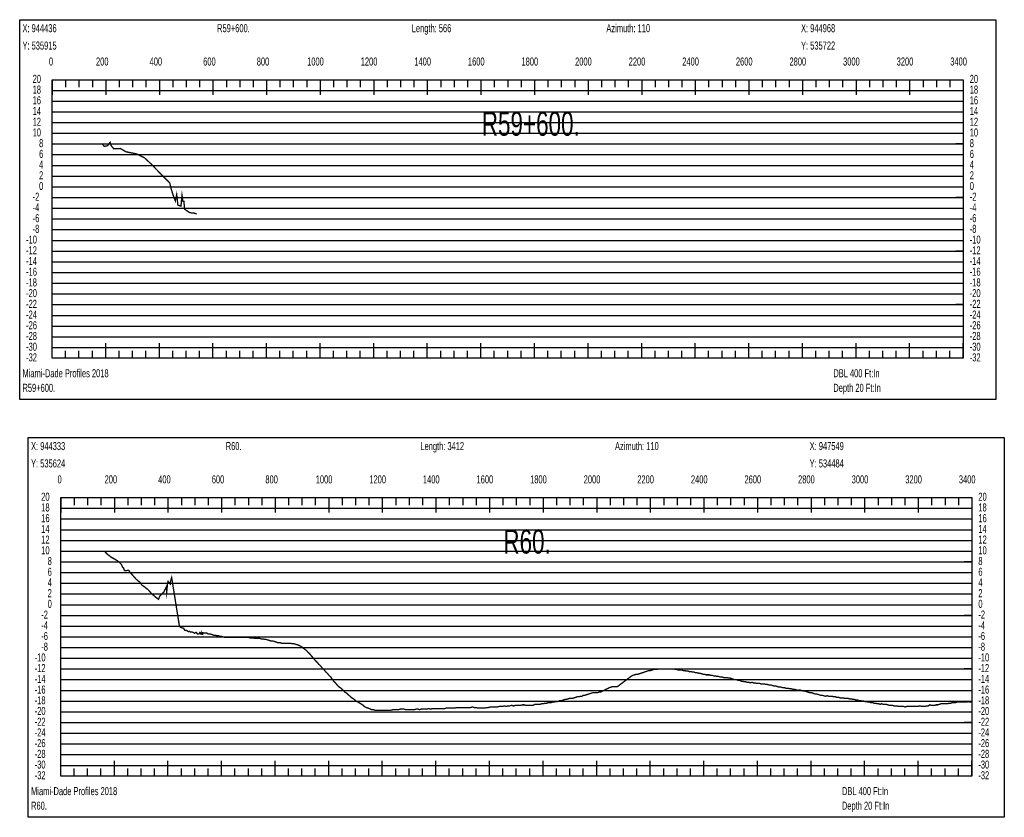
# Model space of a CAD drawing. Header units: inches. Extents: x 471865 to 538526, y 1054316 to 1102451.
# Tile 96 of 131: x 506739 to 510414, y 1075229 to 1078208. Entities that reach past the tile are written whole.
import ezdxf

# ---------------------------------------------------------------- set-up
doc = ezdxf.new("R2010")
doc.units = ezdxf.units.IN
doc.header["$MEASUREMENT"] = 0
for name, color, linetype in [('LABELS', 7, 'Continuous'), ('X_Gr1', 7, 'Continuous'), ('XSECTION', 7, 'Continuous')]:
    doc.layers.add(name, color=color, linetype=linetype)
doc.styles.get("Standard").update_dxf_attribs({"font": 'arial.ttf'})

msp = doc.modelspace()

# ---------------------------------------------------------------- linework, layer by layer
at = {"layer": 'X_Gr1', "color": 6, "linetype": 'Continuous', "lineweight": 18, "true_color": 0xff00ff, "transparency": 33554687, "const_width": 5}
for points in [[(507045.7, 1077745.4), (507045.7, 1077745.4), (507055, 1077734.4), (507067.7, 1077737.1), (507076.9, 1077749.7), (507080.8, 1077736.9), (507090.7, 1077725.3), (507115, 1077726.6), (507136.4, 1077714.2), (507175.2, 1077706.6), (507205, 1077691.9), (507232.2, 1077666.6), (507257, 1077640.9), (507274.7, 1077622.8), (507291.3, 1077606), (507299.4, 1077598.1), (507304.3, 1077577), (507312.1, 1077552.3), (507320.2, 1077531.1), (507325.3, 1077554.7), (507329.8, 1077515), (507341.2, 1077511.8), (507345.2, 1077551.5), (507348.2, 1077529.8), (507352.3, 1077529.8), (507354.6, 1077500.5), (507363.7, 1077493.9), (507374.4, 1077486.7), (507388.7, 1077485.6), (507400, 1077482.5)], [(507056.8, 1076220.7), (507056.8, 1076220.7), (507057.6, 1076220.5), (507066.1, 1076212), (507079.6, 1076201.5), (507088.2, 1076195.9), (507088.2, 1076196.9), (507099.6, 1076190), (507110.2, 1076182.7), (507118.7, 1076174), (507122.8, 1076164.5), (507126.8, 1076160.6), (507129.2, 1076153.6), (507131.5, 1076150.1), (507137.7, 1076150.6), (507145.7, 1076151.9), (507155.2, 1076139.6), (507164.4, 1076129.3), (507175.1, 1076117.2), (507187.2, 1076108), (507196.3, 1076095.8), (507205.6, 1076089.5), (507218.7, 1076079.1), (507232.1, 1076064.1), (507244.8, 1076053.1), (507257, 1076043.5), (507263.9, 1076057.5), (507278.3, 1076071.6), (507280.2, 1076077), (507286.4, 1076089.5), (507287.9, 1076069.9), (507291, 1076100.7), (507293.2, 1076110.3), (507296.9, 1076105.3), (507301.3, 1076100.3), (507302.5, 1076111.7), (507302.8, 1076112), (507306.6, 1076124.3), (507335, 1075946.1), (507338.7, 1075939.5), (507345.9, 1075936.5), (507351.5, 1075935.1), (507355.3, 1075927.7), (507361.1, 1075927.1), (507366, 1075924.7), (507369.4, 1075922.2), (507372.8, 1075923.8), (507376.3, 1075921.7), (507381.8, 1075921.6), (507386.8, 1075919.5), (507391.3, 1075916.8), (507398.1, 1075920.3), (507402.5, 1075913.9), (507408, 1075913.7), (507411.7, 1075919), (507415.5, 1075913.9), (507416.9, 1075918.6), (507417.8, 1075913.5), (507421.8, 1075912.4), (507422.1, 1075918.3), (507427.2, 1075917.9), (507432.4, 1075917.6), (507437.7, 1075917.3), (507440.2, 1075915.3), (507447.7, 1075913.3), (507452.8, 1075913.3), (507458.1, 1075911.3), (507463.5, 1075909.3), (507469, 1075909.3), (507474.7, 1075907.3), (507480.4, 1075907.3), (507486.2, 1075905.3), (507492, 1075905.3), (507497.9, 1075903.3), (507503.9, 1075901.3), (507510, 1075901.3), (507516.1, 1075901.3), (507522.4, 1075901.3), (507528.9, 1075901.3), (507535.5, 1075901.3), (507541.8, 1075901.3), (507548.1, 1075901.3), (507554.4, 1075901.3), (507560.8, 1075901.3), (507567.3, 1075901.3), (507573.5, 1075901.3), (507579.6, 1075901.3), (507585.7, 1075901.3), (507592, 1075901.3), (507598.2, 1075899.3), (507604.3, 1075899.3), (507610.5, 1075899.3), (507616.5, 1075897.3), (507622.7, 1075897.3), (507629, 1075897.3), (507635.3, 1075897.3), (507641.4, 1075895.3), (507647.4, 1075895.3), (507653.4, 1075893.3), (507659.5, 1075893.3), (507665.8, 1075891.3), (507672.2, 1075889.3), (507678.6, 1075887.3), (507685.1, 1075887.3), (507691.6, 1075885.3), (507698.1, 1075883.3), (507701.4, 1075881.3), (507711, 1075881.3), (507717.4, 1075879.3), (507723.9, 1075879.3), (507730.3, 1075879.3), (507736.8, 1075879.3), (507743.2, 1075879.3), (507749.7, 1075879.3), (507756.4, 1075877.3), (507763, 1075877.3), (507769.6, 1075875.3), (507775.9, 1075873.3), (507782.5, 1075871.3), (507789.1, 1075867.3), (507795.6, 1075863.3), (507802.2, 1075857.3), (507808.8, 1075853.3), (507815.5, 1075845.3), (507822.2, 1075839.3), (507828.8, 1075831.3), (507835.7, 1075823.3), (507842.3, 1075815.3), (507848.6, 1075809.3), (507855.1, 1075801.3), (507861.7, 1075795.3), (507868.1, 1075787.3), (507874.4, 1075781.3), (507880.8, 1075773.3), (507887.3, 1075767.3), (507893.7, 1075759.3), (507900.2, 1075753.3), (507906.6, 1075743.3), (507913.1, 1075735.3), (507919.5, 1075729.3), (507925.7, 1075721.3), (507932.2, 1075715.3), (507938.7, 1075711.3), (507945.3, 1075705.3), (507952, 1075697.3), (507958.7, 1075693.3), (507965.4, 1075687.3), (507972.1, 1075681.3), (507978.9, 1075675.3), (507985.7, 1075671.3), (507992.3, 1075665.3), (507998.9, 1075661.3), (508005.7, 1075657.3), (508012.4, 1075653.3), (508019, 1075649.3), (508025.5, 1075643.3), (508032.2, 1075639.3), (508038.7, 1075637.3), (508045.2, 1075635.3), (508051.9, 1075631.3), (508058.5, 1075631.3), (508065.2, 1075629.3), (508071.8, 1075629.3), (508078.5, 1075629.3), (508085.2, 1075629.3), (508092.1, 1075629.3), (508099, 1075629.3), (508105.8, 1075629.3), (508112.7, 1075629.3), (508119.4, 1075629.3), (508126, 1075629.3), (508132.8, 1075631.3), (508139.6, 1075631.3), (508146.2, 1075631.3), (508153, 1075631.3), (508159.9, 1075633.3), (508166.6, 1075633.3), (508173.2, 1075633.3), (508179.8, 1075631.3), (508186.5, 1075631.3), (508193.1, 1075631.3), (508199.5, 1075631.3), (508205.8, 1075631.3), (508212.4, 1075631.3), (508219, 1075633.3), (508225.5, 1075633.3), (508232, 1075631.3), (508238.5, 1075633.3), (508245.2, 1075633.3), (508252.2, 1075633.3), (508259.1, 1075633.3), (508265.9, 1075635.3), (508272.5, 1075633.3), (508279, 1075635.3), (508285.8, 1075635.3), (508292.5, 1075635.3), (508299.2, 1075635.3), (508305.9, 1075635.3), (508312.4, 1075635.3), (508319, 1075635.3), (508325.6, 1075635.3), (508332, 1075637.3), (508338.4, 1075637.3), (508344.9, 1075637.3), (508351.2, 1075637.3), (508357.4, 1075637.3), (508363.8, 1075637.3), (508370.3, 1075639.3), (508376.9, 1075639.3), (508383.6, 1075639.3), (508390.1, 1075639.3), (508396.5, 1075639.3), (508402.8, 1075639.3), (508409.2, 1075639.3), (508415.8, 1075639.3), (508422.4, 1075639.3), (508428.9, 1075641.3), (508435.4, 1075639.3), (508442.1, 1075639.3), (508448.8, 1075637.3), (508455.4, 1075637.3), (508462, 1075637.3), (508468.7, 1075637.3), (508475.5, 1075637.3), (508482.3, 1075639.3), (508488.9, 1075639.3), (508495.5, 1075641.3), (508502.1, 1075641.3), (508508.7, 1075641.3), (508515.4, 1075641.3), (508522.1, 1075641.3), (508528.8, 1075643.3), (508535.5, 1075643.3), (508542.1, 1075643.3), (508548.6, 1075645.3), (508555.2, 1075643.3), (508561.9, 1075645.3), (508568.5, 1075645.3), (508575.4, 1075647.3), (508582.3, 1075645.3), (508589.2, 1075647.3), (508596, 1075647.3), (508602.6, 1075647.3), (508608.9, 1075647.3), (508615.4, 1075649.3), (508622, 1075649.3), (508628.7, 1075647.3), (508635.5, 1075647.3), (508642.2, 1075647.3), (508648.9, 1075647.3), (508655.3, 1075647.3), (508661.8, 1075651.3), (508668.3, 1075651.3), (508674.8, 1075651.3), (508681.4, 1075651.3), (508687.8, 1075653.3), (508694, 1075653.3), (508699.9, 1075655.3), (508706, 1075655.3), (508712, 1075657.3), (508717.4, 1075657.3), (508722.8, 1075657.3), (508728.2, 1075659.3), (508733.6, 1075659.3), (508739.2, 1075661.3), (508744.8, 1075661.3), (508750.5, 1075663.3), (508756.2, 1075665.3), (508762.1, 1075665.3), (508768, 1075667.3), (508773.8, 1075669.3), (508779.5, 1075669.3), (508785.2, 1075671.3), (508790.9, 1075673.3), (508796.7, 1075673.3), (508802.5, 1075673.3), (508808.3, 1075675.3), (508814, 1075677.3), (508819.8, 1075679.3), (508825.8, 1075679.3), (508831.8, 1075681.3), (508837.7, 1075681.3), (508843.7, 1075685.3), (508849.7, 1075685.3), (508855.8, 1075687.3), (508861.9, 1075689.3), (508867.9, 1075691.3), (508873.9, 1075693.3), (508879.9, 1075695.3), (508885.8, 1075695.3), (508891.6, 1075695.3), (508897.4, 1075695.3), (508903.2, 1075697.3), (508908.8, 1075697.3), (508914.7, 1075701.3), (508920.8, 1075703.3), (508926.8, 1075707.3), (508932.9, 1075709.3), (508939.2, 1075713.3), (508945.5, 1075715.3), (508951.7, 1075717.3), (508957.7, 1075717.3), (508963.8, 1075717.3), (508970, 1075717.3), (508976.4, 1075722.1), (508982.8, 1075726.9), (508989.2, 1075731.7), (508995.6, 1075736.6), (509002, 1075741.4), (509008.4, 1075746.2), (509014.9, 1075751), (509020.5, 1075755.3), (509027, 1075759.3), (509033.5, 1075761.3), (509039.9, 1075763.3), (509046.1, 1075763.3), (509052.2, 1075765.3), (509058, 1075767.3), (509063.8, 1075769.3), (509069.6, 1075771.3), (509075.4, 1075773.3), (509081.3, 1075775.3), (509087.2, 1075777.3), (509093.2, 1075777.3), (509099.4, 1075779.3), (509105.5, 1075781.3), (509111.6, 1075781.3), (509117.6, 1075781.3), (509123.5, 1075783.3), (509129.2, 1075783.3), (509134.8, 1075783.3), (509140.3, 1075783.3), (509145.8, 1075783.3), (509151.2, 1075783.3), (509156.8, 1075783.3), (509162.5, 1075783.3), (509168.1, 1075783.3), (509173.9, 1075783.3), (509179.9, 1075783.3), (509185.9, 1075781.3), (509191.7, 1075781.3), (509197.4, 1075779.3), (509203.3, 1075779.3), (509209.3, 1075779.3), (509215.4, 1075777.3), (509221.4, 1075777.3), (509227.4, 1075775.3), (509233.4, 1075775.3), (509239.3, 1075773.3), (509245.2, 1075773.3), (509251, 1075771.3), (509256.3, 1075771.3), (509261.7, 1075769.3), (509267.4, 1075769.3), (509273.1, 1075767.3), (509278.7, 1075767.3), (509284.3, 1075765.3), (509290, 1075763.3), (509295.7, 1075763.3), (509301.4, 1075761.3), (509307.1, 1075761.3), (509312.9, 1075761.3), (509318.8, 1075759.3), (509324.3, 1075759.3), (509329.9, 1075757.3), (509335.6, 1075757.3), (509341.5, 1075755.3), (509347.4, 1075755.3), (509353.5, 1075753.3), (509359.7, 1075753.3), (509365.9, 1075751.3), (509371.9, 1075751.3), (509377.8, 1075751.3), (509383.8, 1075749.3), (509389.8, 1075749.3), (509395.8, 1075747.3), (509401.8, 1075745.3), (509407.8, 1075743.3), (509413.9, 1075743.3), (509420, 1075741.3), (509426, 1075741.3), (509432, 1075737.3), (509437.9, 1075737.3), (509443.7, 1075735.3), (509449.4, 1075735.3), (509455.1, 1075733.3), (509460.8, 1075733.3), (509466.6, 1075731.3), (509472.5, 1075733.3), (509478.2, 1075731.3), (509483.9, 1075731.3), (509489.6, 1075729.3), (509495.3, 1075729.3), (509501, 1075729.3), (509506.8, 1075727.3), (509512.6, 1075727.3), (509518.4, 1075727.3), (509524.3, 1075725.3), (509530.3, 1075725.3), (509536.4, 1075723.3), (509542.7, 1075723.3), (509548.9, 1075721.3), (509555.1, 1075719.3), (509561.2, 1075719.3), (509567.4, 1075717.3), (509573.9, 1075715.3), (509580.4, 1075715.3), (509586.9, 1075713.3), (509593.3, 1075713.3), (509599.7, 1075711.3), (509606.2, 1075711.3), (509612.4, 1075709.3), (509618.5, 1075709.3), (509624.7, 1075707.3), (509630.8, 1075707.3), (509637, 1075705.3), (509643.1, 1075703.3), (509649.1, 1075705.3), (509655.2, 1075703.3), (509661.4, 1075701.3), (509667.7, 1075701.3), (509673.9, 1075699.3), (509679.9, 1075697.3), (509685.9, 1075695.3), (509692, 1075695.3), (509697.9, 1075693.3), (509703.6, 1075691.3), (509709.5, 1075689.3), (509715.5, 1075689.3), (509721.6, 1075687.3), (509727.7, 1075685.3), (509733.7, 1075685.3), (509739.9, 1075683.3), (509746.1, 1075681.3), (509752.5, 1075683.3), (509758.8, 1075681.3), (509765.1, 1075681.3), (509771.3, 1075681.3), (509777.5, 1075679.3), (509783.6, 1075679.3), (509789.6, 1075677.3), (509795.6, 1075677.3), (509801.5, 1075675.3), (509807.3, 1075675.3), (509813.2, 1075675.3), (509819.1, 1075673.3), (509825.2, 1075673.3), (509831.3, 1075673.3), (509837.4, 1075671.3), (509843.4, 1075671.3), (509849.1, 1075669.3), (509854.7, 1075669.3), (509860.2, 1075667.3), (509865.8, 1075667.3), (509871.4, 1075665.3), (509877.2, 1075665.3), (509883, 1075663.3), (509888.7, 1075663.3), (509894.5, 1075661.3), (509900.2, 1075661.3), (509905.7, 1075659.3), (509911.2, 1075659.3), (509916.8, 1075657.3), (509922.7, 1075657.3), (509928.6, 1075655.3), (509934.5, 1075655.3), (509939.9, 1075653.3), (509945.3, 1075653.3), (509950.9, 1075651.3), (509956.7, 1075653.3), (509962.4, 1075651.3), (509968, 1075651.3), (509973.7, 1075651.3), (509979.3, 1075649.3), (509984.8, 1075647.3), (509990.5, 1075647.3), (509996.3, 1075647.3), (510002, 1075645.3), (510007.9, 1075645.3), (510013.7, 1075645.3), (510019.6, 1075643.3), (510025.6, 1075643.3), (510031.6, 1075643.3), (510037.8, 1075643.3), (510043.7, 1075641.3), (510049.5, 1075643.3), (510055.4, 1075643.3), (510061.2, 1075643.3), (510067.4, 1075643.3), (510073.5, 1075643.3), (510079.6, 1075643.3), (510085.6, 1075643.3), (510090.8, 1075643.3), (510095.9, 1075645.3), (510101.4, 1075645.3), (510107, 1075643.3), (510112.6, 1075643.3), (510118.2, 1075643.3), (510124.1, 1075645.3), (510130, 1075645.3), (510135.9, 1075649.3), (510141.9, 1075647.3), (510147.7, 1075647.3), (510153.8, 1075647.3), (510159.8, 1075649.3), (510165.8, 1075649.3), (510171.7, 1075651.3), (510177.5, 1075653.3), (510183.5, 1075653.3), (510189.5, 1075653.3), (510195.6, 1075653.3), (510201.5, 1075653.3), (510207.4, 1075655.3), (510213.4, 1075655.3), (510219.5, 1075657.3), (510225.6, 1075657.3), (510231.6, 1075657.3), (510237.4, 1075659.3), (510243.4, 1075659.3), (510249.4, 1075659.3), (510255.6, 1075659.3), (510261.7, 1075659.3), (510267.5, 1075659.3), (510273.3, 1075659.3), (510279.3, 1075661.3), (510285.2, 1075659.3), (510290.9, 1075659.3)]]:
    msp.add_lwpolyline(points, dxfattribs=at)
at = {"layer": 'XSECTION', "color": 18, "linetype": 'Continuous', "true_color": 0x000000}
for points in [[(506739.4, 1078207.6), (510381.8, 1078207.6), (510381.8, 1076789.6), (506739.4, 1076789.6), (506739.4, 1078207.6)], [(506860.6, 1077983.6), (510260.6, 1077983.6), (510260.6, 1076943.6), (506860.6, 1076943.6), (506860.6, 1077983.6)], [(506860.6, 1077983.6), (506860.6, 1077927.2)], [(506860.6, 1077983.6), (506860.6, 1077927.2)], [(506860.6, 1077983.6), (506860.6, 1077955.6)], [(506860.6, 1077983.6), (506860.6, 1077955.6)], [(506910.6, 1077983.6), (506910.6, 1077955.6)], [(506960.6, 1077983.6), (506960.6, 1077955.6)], [(507010.6, 1077983.6), (507010.6, 1077955.6)], [(507060.6, 1077983.6), (507060.6, 1077927.2)], [(507060.6, 1077983.6), (507060.6, 1077955.6)], [(507110.6, 1077983.6), (507110.6, 1077955.6)], [(507160.6, 1077983.6), (507160.6, 1077955.6)], [(507210.6, 1077983.6), (507210.6, 1077955.6)], [(507260.6, 1077983.6), (507260.6, 1077927.2)], [(507260.6, 1077983.6), (507260.6, 1077955.6)], [(507310.6, 1077983.6), (507310.6, 1077955.6)], [(507360.6, 1077983.6), (507360.6, 1077955.6)], [(507410.6, 1077983.6), (507410.6, 1077955.6)], [(507460.6, 1077983.6), (507460.6, 1077927.2)], [(507460.6, 1077983.6), (507460.6, 1077955.6)], [(507510.6, 1077983.6), (507510.6, 1077955.6)], [(507560.6, 1077983.6), (507560.6, 1077955.6)], [(507610.6, 1077983.6), (507610.6, 1077955.6)], [(507660.6, 1077983.6), (507660.6, 1077927.2)], [(507660.6, 1077983.6), (507660.6, 1077955.6)], [(507710.6, 1077983.6), (507710.6, 1077955.6)], [(507760.6, 1077983.6), (507760.6, 1077955.6)], [(507810.6, 1077983.6), (507810.6, 1077955.6)], [(507860.6, 1077983.6), (507860.6, 1077927.2)], [(507860.6, 1077983.6), (507860.6, 1077955.6)], [(507910.6, 1077983.6), (507910.6, 1077955.6)], [(507960.6, 1077983.6), (507960.6, 1077955.6)], [(508010.6, 1077983.6), (508010.6, 1077955.6)], [(508060.6, 1077983.6), (508060.6, 1077927.2)], [(508060.6, 1077983.6), (508060.6, 1077955.6)], [(508110.6, 1077983.6), (508110.6, 1077955.6)], [(508160.6, 1077983.6), (508160.6, 1077955.6)], [(508210.6, 1077983.6), (508210.6, 1077955.6)], [(508260.6, 1077983.6), (508260.6, 1077927.2)], [(508260.6, 1077983.6), (508260.6, 1077955.6)], [(508310.6, 1077983.6), (508310.6, 1077955.6)], [(508360.6, 1077983.6), (508360.6, 1077955.6)], [(508410.6, 1077983.6), (508410.6, 1077955.6)], [(508460.6, 1077983.6), (508460.6, 1077927.2)], [(508460.6, 1077983.6), (508460.6, 1077955.6)], [(508510.6, 1077983.6), (508510.6, 1077955.6)], [(508560.6, 1077983.6), (508560.6, 1077955.6)], [(508610.6, 1077983.6), (508610.6, 1077955.6)], [(508660.6, 1077983.6), (508660.6, 1077927.2)], [(508660.6, 1077983.6), (508660.6, 1077955.6)], [(508710.6, 1077983.6), (508710.6, 1077955.6)], [(508760.6, 1077983.6), (508760.6, 1077955.6)], [(508810.6, 1077983.6), (508810.6, 1077955.6)], [(508860.6, 1077983.6), (508860.6, 1077927.2)], [(508860.6, 1077983.6), (508860.6, 1077955.6)], [(508910.6, 1077983.6), (508910.6, 1077955.6)], [(508960.6, 1077983.6), (508960.6, 1077955.6)], [(509010.6, 1077983.6), (509010.6, 1077955.6)], [(509060.6, 1077983.6), (509060.6, 1077927.2)], [(509060.6, 1077983.6), (509060.6, 1077955.6)], [(509110.6, 1077983.6), (509110.6, 1077955.6)], [(509160.6, 1077983.6), (509160.6, 1077955.6)], [(509210.6, 1077983.6), (509210.6, 1077955.6)], [(509260.6, 1077983.6), (509260.6, 1077927.2)], [(509260.6, 1077983.6), (509260.6, 1077955.6)], [(509310.6, 1077983.6), (509310.6, 1077955.6)], [(509360.6, 1077983.6), (509360.6, 1077955.6)], [(509410.6, 1077983.6), (509410.6, 1077955.6)], [(509460.6, 1077983.6), (509460.6, 1077927.2)], [(509460.6, 1077983.6), (509460.6, 1077955.6)], [(509510.6, 1077983.6), (509510.6, 1077955.6)], [(509560.6, 1077983.6), (509560.6, 1077955.6)], [(509610.6, 1077983.6), (509610.6, 1077955.6)], [(509660.6, 1077983.6), (509660.6, 1077927.2)], [(509660.6, 1077983.6), (509660.6, 1077955.6)], [(509710.6, 1077983.6), (509710.6, 1077955.6)], [(509760.6, 1077983.6), (509760.6, 1077955.6)], [(509810.6, 1077983.6), (509810.6, 1077955.6)], [(509860.6, 1077983.6), (509860.6, 1077927.2)], [(509860.6, 1077983.6), (509860.6, 1077955.6)], [(509910.6, 1077983.6), (509910.6, 1077955.6)], [(509960.6, 1077983.6), (509960.6, 1077955.6)], [(510010.6, 1077983.6), (510010.6, 1077955.6)], [(510060.6, 1077983.6), (510060.6, 1077927.2)], [(510060.6, 1077983.6), (510060.6, 1077955.6)], [(510110.6, 1077983.6), (510110.6, 1077955.6)], [(510160.6, 1077983.6), (510160.6, 1077955.6)], [(510210.6, 1077983.6), (510210.6, 1077955.6)], [(510260.6, 1077983.6), (510260.6, 1077927.2)], [(510260.6, 1077983.6), (510260.6, 1077955.6)], [(506860.6, 1077743.6), (506888.6, 1077743.6)], [(510260.6, 1077743.6), (510232.6, 1077743.6)], [(506860.6, 1077543.6), (506888.6, 1077543.6)], [(510260.6, 1077543.6), (510232.6, 1077543.6)], [(506860.6, 1077343.6), (506888.6, 1077343.6)], [(510260.6, 1077343.6), (510232.6, 1077343.6)], [(506860.6, 1077143.6), (506888.6, 1077143.6)], [(510260.6, 1077143.6), (510232.6, 1077143.6)], [(506860.6, 1076943.6), (506860.6, 1077000)], [(506860.6, 1076943.6), (506860.6, 1077000)], [(507060.6, 1076943.6), (507060.6, 1077000)], [(507260.6, 1076943.6), (507260.6, 1077000)], [(507460.6, 1076943.6), (507460.6, 1077000)], [(507660.6, 1076943.6), (507660.6, 1077000)], [(507860.6, 1076943.6), (507860.6, 1077000)], [(508060.6, 1076943.6), (508060.6, 1077000)], [(508260.6, 1076943.6), (508260.6, 1077000)], [(508460.6, 1076943.6), (508460.6, 1077000)], [(508660.6, 1076943.6), (508660.6, 1077000)], [(508860.6, 1076943.6), (508860.6, 1077000)], [(509060.6, 1076943.6), (509060.6, 1077000)], [(509260.6, 1076943.6), (509260.6, 1077000)], [(509460.6, 1076943.6), (509460.6, 1077000)], [(509660.6, 1076943.6), (509660.6, 1077000)], [(509860.6, 1076943.6), (509860.6, 1077000)], [(510060.6, 1076943.6), (510060.6, 1077000)], [(510260.6, 1076943.6), (510260.6, 1077000)], [(506860.6, 1076943.6), (506860.6, 1076971.6)], [(506860.6, 1076943.6), (506860.6, 1076971.6)], [(506910.6, 1076943.6), (506910.6, 1076971.6)], [(506960.6, 1076943.6), (506960.6, 1076971.6)], [(507010.6, 1076943.6), (507010.6, 1076971.6)], [(507060.6, 1076943.6), (507060.6, 1076971.6)], [(507110.6, 1076943.6), (507110.6, 1076971.6)], [(507160.6, 1076943.6), (507160.6, 1076971.6)], [(507210.6, 1076943.6), (507210.6, 1076971.6)], [(507260.6, 1076943.6), (507260.6, 1076971.6)], [(507310.6, 1076943.6), (507310.6, 1076971.6)], [(507360.6, 1076943.6), (507360.6, 1076971.6)], [(507410.6, 1076943.6), (507410.6, 1076971.6)], [(507460.6, 1076943.6), (507460.6, 1076971.6)], [(507510.6, 1076943.6), (507510.6, 1076971.6)], [(507560.6, 1076943.6), (507560.6, 1076971.6)], [(507610.6, 1076943.6), (507610.6, 1076971.6)], [(507660.6, 1076943.6), (507660.6, 1076971.6)], [(507710.6, 1076943.6), (507710.6, 1076971.6)], [(507760.6, 1076943.6), (507760.6, 1076971.6)], [(507810.6, 1076943.6), (507810.6, 1076971.6)], [(507860.6, 1076943.6), (507860.6, 1076971.6)], [(507910.6, 1076943.6), (507910.6, 1076971.6)], [(507960.6, 1076943.6), (507960.6, 1076971.6)], [(508010.6, 1076943.6), (508010.6, 1076971.6)], [(508060.6, 1076943.6), (508060.6, 1076971.6)], [(508110.6, 1076943.6), (508110.6, 1076971.6)], [(508160.6, 1076943.6), (508160.6, 1076971.6)], [(508210.6, 1076943.6), (508210.6, 1076971.6)], [(508260.6, 1076943.6), (508260.6, 1076971.6)], [(508310.6, 1076943.6), (508310.6, 1076971.6)], [(508360.6, 1076943.6), (508360.6, 1076971.6)], [(508410.6, 1076943.6), (508410.6, 1076971.6)], [(508460.6, 1076943.6), (508460.6, 1076971.6)], [(508510.6, 1076943.6), (508510.6, 1076971.6)], [(508560.6, 1076943.6), (508560.6, 1076971.6)], [(508610.6, 1076943.6), (508610.6, 1076971.6)], [(508660.6, 1076943.6), (508660.6, 1076971.6)], [(508710.6, 1076943.6), (508710.6, 1076971.6)], [(508760.6, 1076943.6), (508760.6, 1076971.6)], [(508810.6, 1076943.6), (508810.6, 1076971.6)], [(508860.6, 1076943.6), (508860.6, 1076971.6)], [(508910.6, 1076943.6), (508910.6, 1076971.6)], [(508960.6, 1076943.6), (508960.6, 1076971.6)], [(509010.6, 1076943.6), (509010.6, 1076971.6)], [(509060.6, 1076943.6), (509060.6, 1076971.6)], [(509110.6, 1076943.6), (509110.6, 1076971.6)], [(509160.6, 1076943.6), (509160.6, 1076971.6)], [(509210.6, 1076943.6), (509210.6, 1076971.6)], [(509260.6, 1076943.6), (509260.6, 1076971.6)], [(509310.6, 1076943.6), (509310.6, 1076971.6)], [(509360.6, 1076943.6), (509360.6, 1076971.6)], [(509410.6, 1076943.6), (509410.6, 1076971.6)], [(509460.6, 1076943.6), (509460.6, 1076971.6)], [(509510.6, 1076943.6), (509510.6, 1076971.6)], [(509560.6, 1076943.6), (509560.6, 1076971.6)], [(509610.6, 1076943.6), (509610.6, 1076971.6)], [(509660.6, 1076943.6), (509660.6, 1076971.6)], [(509710.6, 1076943.6), (509710.6, 1076971.6)], [(509760.6, 1076943.6), (509760.6, 1076971.6)], [(509810.6, 1076943.6), (509810.6, 1076971.6)], [(509860.6, 1076943.6), (509860.6, 1076971.6)], [(509910.6, 1076943.6), (509910.6, 1076971.6)], [(509960.6, 1076943.6), (509960.6, 1076971.6)], [(510010.6, 1076943.6), (510010.6, 1076971.6)], [(510060.6, 1076943.6), (510060.6, 1076971.6)], [(510110.6, 1076943.6), (510110.6, 1076971.6)], [(510160.6, 1076943.6), (510160.6, 1076971.6)], [(510210.6, 1076943.6), (510210.6, 1076971.6)], [(510260.6, 1076943.6), (510260.6, 1076971.6)], [(506771.5, 1076647.3), (510413.9, 1076647.3), (510413.9, 1075229.3), (506771.5, 1075229.3), (506771.5, 1076647.3)], [(506892.7, 1076423.3), (510292.7, 1076423.3), (510292.7, 1075383.3), (506892.7, 1075383.3), (506892.7, 1076423.3)], [(506892.7, 1076423.3), (506892.7, 1076366.9)], [(506892.7, 1076423.3), (506892.7, 1076366.9)], [(506892.7, 1076423.3), (506892.7, 1076395.3)], [(506892.7, 1076423.3), (506892.7, 1076395.3)], [(506942.7, 1076423.3), (506942.7, 1076395.3)], [(506992.7, 1076423.3), (506992.7, 1076395.3)], [(507042.7, 1076423.3), (507042.7, 1076395.3)], [(507092.7, 1076423.3), (507092.7, 1076366.9)], [(507092.7, 1076423.3), (507092.7, 1076395.3)], [(507142.7, 1076423.3), (507142.7, 1076395.3)], [(507192.7, 1076423.3), (507192.7, 1076395.3)], [(507242.7, 1076423.3), (507242.7, 1076395.3)], [(507292.7, 1076423.3), (507292.7, 1076366.9)], [(507292.7, 1076423.3), (507292.7, 1076395.3)], [(507342.7, 1076423.3), (507342.7, 1076395.3)], [(507392.7, 1076423.3), (507392.7, 1076395.3)], [(507442.7, 1076423.3), (507442.7, 1076395.3)], [(507492.7, 1076423.3), (507492.7, 1076366.9)], [(507492.7, 1076423.3), (507492.7, 1076395.3)], [(507542.7, 1076423.3), (507542.7, 1076395.3)], [(507592.7, 1076423.3), (507592.7, 1076395.3)], [(507642.7, 1076423.3), (507642.7, 1076395.3)], [(507692.7, 1076423.3), (507692.7, 1076366.9)], [(507692.7, 1076423.3), (507692.7, 1076395.3)], [(507742.7, 1076423.3), (507742.7, 1076395.3)], [(507792.7, 1076423.3), (507792.7, 1076395.3)], [(507842.7, 1076423.3), (507842.7, 1076395.3)], [(507892.7, 1076423.3), (507892.7, 1076366.9)], [(507892.7, 1076423.3), (507892.7, 1076395.3)], [(507942.7, 1076423.3), (507942.7, 1076395.3)], [(507992.7, 1076423.3), (507992.7, 1076395.3)], [(508042.7, 1076423.3), (508042.7, 1076395.3)], [(508092.7, 1076423.3), (508092.7, 1076366.9)], [(508092.7, 1076423.3), (508092.7, 1076395.3)], [(508142.7, 1076423.3), (508142.7, 1076395.3)], [(508192.7, 1076423.3), (508192.7, 1076395.3)], [(508242.7, 1076423.3), (508242.7, 1076395.3)], [(508292.7, 1076423.3), (508292.7, 1076366.9)], [(508292.7, 1076423.3), (508292.7, 1076395.3)], [(508342.7, 1076423.3), (508342.7, 1076395.3)], [(508392.7, 1076423.3), (508392.7, 1076395.3)], [(508442.7, 1076423.3), (508442.7, 1076395.3)], [(508492.7, 1076423.3), (508492.7, 1076366.9)], [(508492.7, 1076423.3), (508492.7, 1076395.3)], [(508542.7, 1076423.3), (508542.7, 1076395.3)], [(508592.7, 1076423.3), (508592.7, 1076395.3)], [(508642.7, 1076423.3), (508642.7, 1076395.3)], [(508692.7, 1076423.3), (508692.7, 1076366.9)], [(508692.7, 1076423.3), (508692.7, 1076395.3)], [(508742.7, 1076423.3), (508742.7, 1076395.3)], [(508792.7, 1076423.3), (508792.7, 1076395.3)], [(508842.7, 1076423.3), (508842.7, 1076395.3)], [(508892.7, 1076423.3), (508892.7, 1076366.9)], [(508892.7, 1076423.3), (508892.7, 1076395.3)], [(508942.7, 1076423.3), (508942.7, 1076395.3)], [(508992.7, 1076423.3), (508992.7, 1076395.3)], [(509042.7, 1076423.3), (509042.7, 1076395.3)], [(509092.7, 1076423.3), (509092.7, 1076366.9)], [(509092.7, 1076423.3), (509092.7, 1076395.3)], [(509142.7, 1076423.3), (509142.7, 1076395.3)], [(509192.7, 1076423.3), (509192.7, 1076395.3)], [(509242.7, 1076423.3), (509242.7, 1076395.3)], [(509292.7, 1076423.3), (509292.7, 1076366.9)], [(509292.7, 1076423.3), (509292.7, 1076395.3)], [(509342.7, 1076423.3), (509342.7, 1076395.3)], [(509392.7, 1076423.3), (509392.7, 1076395.3)], [(509442.7, 1076423.3), (509442.7, 1076395.3)], [(509492.7, 1076423.3), (509492.7, 1076366.9)], [(509492.7, 1076423.3), (509492.7, 1076395.3)], [(509542.7, 1076423.3), (509542.7, 1076395.3)], [(509592.7, 1076423.3), (509592.7, 1076395.3)], [(509642.7, 1076423.3), (509642.7, 1076395.3)], [(509692.7, 1076423.3), (509692.7, 1076366.9)], [(509692.7, 1076423.3), (509692.7, 1076395.3)], [(509742.7, 1076423.3), (509742.7, 1076395.3)], [(509792.7, 1076423.3), (509792.7, 1076395.3)], [(509842.7, 1076423.3), (509842.7, 1076395.3)], [(509892.7, 1076423.3), (509892.7, 1076366.9)], [(509892.7, 1076423.3), (509892.7, 1076395.3)], [(509942.7, 1076423.3), (509942.7, 1076395.3)], [(509992.7, 1076423.3), (509992.7, 1076395.3)], [(510042.7, 1076423.3), (510042.7, 1076395.3)], [(510092.7, 1076423.3), (510092.7, 1076366.9)], [(510092.7, 1076423.3), (510092.7, 1076395.3)], [(510142.7, 1076423.3), (510142.7, 1076395.3)], [(510192.7, 1076423.3), (510192.7, 1076395.3)], [(510242.7, 1076423.3), (510242.7, 1076395.3)], [(510292.7, 1076423.3), (510292.7, 1076366.9)], [(510292.7, 1076423.3), (510292.7, 1076395.3)], [(506892.7, 1076183.3), (506920.7, 1076183.3)], [(510292.7, 1076183.3), (510264.7, 1076183.3)], [(506892.7, 1075983.3), (506920.7, 1075983.3)], [(510292.7, 1075983.3), (510264.7, 1075983.3)], [(506892.7, 1075783.3), (506920.7, 1075783.3)], [(510292.7, 1075783.3), (510264.7, 1075783.3)], [(506892.7, 1075583.3), (506920.7, 1075583.3)], [(510292.7, 1075583.3), (510264.7, 1075583.3)], [(506892.7, 1075383.3), (506892.7, 1075439.7)], [(506892.7, 1075383.3), (506892.7, 1075439.7)], [(506892.7, 1075383.3), (506892.7, 1075411.3)], [(506892.7, 1075383.3), (506892.7, 1075411.3)], [(506942.7, 1075383.3), (506942.7, 1075411.3)], [(506992.7, 1075383.3), (506992.7, 1075411.3)], [(507042.7, 1075383.3), (507042.7, 1075411.3)], [(507092.7, 1075383.3), (507092.7, 1075439.7)], [(507092.7, 1075383.3), (507092.7, 1075411.3)], [(507142.7, 1075383.3), (507142.7, 1075411.3)], [(507192.7, 1075383.3), (507192.7, 1075411.3)], [(507242.7, 1075383.3), (507242.7, 1075411.3)], [(507292.7, 1075383.3), (507292.7, 1075439.7)], [(507292.7, 1075383.3), (507292.7, 1075411.3)], [(507342.7, 1075383.3), (507342.7, 1075411.3)], [(507392.7, 1075383.3), (507392.7, 1075411.3)], [(507442.7, 1075383.3), (507442.7, 1075411.3)], [(507492.7, 1075383.3), (507492.7, 1075439.7)], [(507492.7, 1075383.3), (507492.7, 1075411.3)], [(507542.7, 1075383.3), (507542.7, 1075411.3)], [(507592.7, 1075383.3), (507592.7, 1075411.3)], [(507642.7, 1075383.3), (507642.7, 1075411.3)], [(507692.7, 1075383.3), (507692.7, 1075439.7)], [(507692.7, 1075383.3), (507692.7, 1075411.3)], [(507742.7, 1075383.3), (507742.7, 1075411.3)], [(507792.7, 1075383.3), (507792.7, 1075411.3)], [(507842.7, 1075383.3), (507842.7, 1075411.3)], [(507892.7, 1075383.3), (507892.7, 1075439.7)], [(507892.7, 1075383.3), (507892.7, 1075411.3)], [(507942.7, 1075383.3), (507942.7, 1075411.3)], [(507992.7, 1075383.3), (507992.7, 1075411.3)], [(508042.7, 1075383.3), (508042.7, 1075411.3)], [(508092.7, 1075383.3), (508092.7, 1075439.7)], [(508092.7, 1075383.3), (508092.7, 1075411.3)], [(508142.7, 1075383.3), (508142.7, 1075411.3)], [(508192.7, 1075383.3), (508192.7, 1075411.3)], [(508242.7, 1075383.3), (508242.7, 1075411.3)], [(508292.7, 1075383.3), (508292.7, 1075439.7)], [(508292.7, 1075383.3), (508292.7, 1075411.3)], [(508342.7, 1075383.3), (508342.7, 1075411.3)], [(508392.7, 1075383.3), (508392.7, 1075411.3)], [(508442.7, 1075383.3), (508442.7, 1075411.3)], [(508492.7, 1075383.3), (508492.7, 1075439.7)], [(508492.7, 1075383.3), (508492.7, 1075411.3)], [(508542.7, 1075383.3), (508542.7, 1075411.3)], [(508592.7, 1075383.3), (508592.7, 1075411.3)], [(508642.7, 1075383.3), (508642.7, 1075411.3)], [(508692.7, 1075383.3), (508692.7, 1075439.7)], [(508692.7, 1075383.3), (508692.7, 1075411.3)], [(508742.7, 1075383.3), (508742.7, 1075411.3)], [(508792.7, 1075383.3), (508792.7, 1075411.3)], [(508842.7, 1075383.3), (508842.7, 1075411.3)], [(508892.7, 1075383.3), (508892.7, 1075439.7)], [(508892.7, 1075383.3), (508892.7, 1075411.3)], [(508942.7, 1075383.3), (508942.7, 1075411.3)], [(508992.7, 1075383.3), (508992.7, 1075411.3)], [(509042.7, 1075383.3), (509042.7, 1075411.3)], [(509092.7, 1075383.3), (509092.7, 1075439.7)], [(509092.7, 1075383.3), (509092.7, 1075411.3)], [(509142.7, 1075383.3), (509142.7, 1075411.3)], [(509192.7, 1075383.3), (509192.7, 1075411.3)], [(509242.7, 1075383.3), (509242.7, 1075411.3)], [(509292.7, 1075383.3), (509292.7, 1075439.7)], [(509292.7, 1075383.3), (509292.7, 1075411.3)], [(509342.7, 1075383.3), (509342.7, 1075411.3)], [(509392.7, 1075383.3), (509392.7, 1075411.3)], [(509442.7, 1075383.3), (509442.7, 1075411.3)], [(509492.7, 1075383.3), (509492.7, 1075439.7)], [(509492.7, 1075383.3), (509492.7, 1075411.3)], [(509542.7, 1075383.3), (509542.7, 1075411.3)], [(509592.7, 1075383.3), (509592.7, 1075411.3)], [(509642.7, 1075383.3), (509642.7, 1075411.3)], [(509692.7, 1075383.3), (509692.7, 1075439.7)], [(509692.7, 1075383.3), (509692.7, 1075411.3)], [(509742.7, 1075383.3), (509742.7, 1075411.3)], [(509792.7, 1075383.3), (509792.7, 1075411.3)], [(509842.7, 1075383.3), (509842.7, 1075411.3)], [(509892.7, 1075383.3), (509892.7, 1075439.7)], [(509892.7, 1075383.3), (509892.7, 1075411.3)], [(509942.7, 1075383.3), (509942.7, 1075411.3)], [(509992.7, 1075383.3), (509992.7, 1075411.3)], [(510042.7, 1075383.3), (510042.7, 1075411.3)], [(510092.7, 1075383.3), (510092.7, 1075439.7)], [(510092.7, 1075383.3), (510092.7, 1075411.3)], [(510142.7, 1075383.3), (510142.7, 1075411.3)], [(510192.7, 1075383.3), (510192.7, 1075411.3)], [(510242.7, 1075383.3), (510242.7, 1075411.3)], [(510292.7, 1075383.3), (510292.7, 1075439.7)], [(510292.7, 1075383.3), (510292.7, 1075411.3)]]:
    msp.add_lwpolyline(points, dxfattribs=at)
at = {"layer": 'XSECTION', "color": 18, "true_color": 0x000000}
for points in [[(506860.6, 1077943.6), (510260.6, 1077943.6)], [(506860.6, 1077903.6), (510260.6, 1077903.6)], [(506860.6, 1077863.6), (510260.6, 1077863.6)], [(506860.6, 1077823.6), (510260.6, 1077823.6)], [(506860.6, 1077783.6), (510260.6, 1077783.6)], [(506860.6, 1077743.6), (510260.6, 1077743.6)], [(506860.6, 1077703.6), (510260.6, 1077703.6)], [(506860.6, 1077663.6), (510260.6, 1077663.6)], [(506860.6, 1077623.6), (510260.6, 1077623.6)], [(506860.6, 1077583.6), (510260.6, 1077583.6)], [(506860.6, 1077543.6), (510260.6, 1077543.6)], [(506860.6, 1077503.6), (510260.6, 1077503.6)], [(506860.6, 1077463.6), (510260.6, 1077463.6)], [(506860.6, 1077423.6), (510260.6, 1077423.6)], [(506860.6, 1077383.6), (510260.6, 1077383.6)], [(506860.6, 1077343.6), (510260.6, 1077343.6)], [(506860.6, 1077303.6), (510260.6, 1077303.6)], [(506860.6, 1077263.6), (510260.6, 1077263.6)], [(506860.6, 1077223.6), (510260.6, 1077223.6)], [(506860.6, 1077183.6), (510260.6, 1077183.6)], [(506860.6, 1077143.6), (510260.6, 1077143.6)], [(506860.6, 1077103.6), (510260.6, 1077103.6)], [(506860.6, 1077063.6), (510260.6, 1077063.6)], [(506860.6, 1077023.6), (510260.6, 1077023.6)], [(506860.6, 1076983.6), (510260.6, 1076983.6)], [(506892.7, 1076383.3), (510292.7, 1076383.3)], [(506892.7, 1076343.3), (510292.7, 1076343.3)], [(506892.7, 1076303.3), (510292.7, 1076303.3)], [(506892.7, 1076263.3), (510292.7, 1076263.3)], [(506892.7, 1076223.3), (510292.7, 1076223.3)], [(506892.7, 1076183.3), (510292.7, 1076183.3)], [(506892.7, 1076143.3), (510292.7, 1076143.3)], [(506892.7, 1076103.3), (510292.7, 1076103.3)], [(506892.7, 1076063.3), (510292.7, 1076063.3)], [(506892.7, 1076023.3), (510292.7, 1076023.3)], [(506892.7, 1075983.3), (510292.7, 1075983.3)], [(506892.7, 1075943.3), (510292.7, 1075943.3)], [(506892.7, 1075903.3), (510292.7, 1075903.3)], [(506892.7, 1075863.3), (510292.7, 1075863.3)], [(506892.7, 1075823.3), (510292.7, 1075823.3)], [(506892.7, 1075783.3), (510292.7, 1075783.3)], [(506892.7, 1075743.3), (510292.7, 1075743.3)], [(506892.7, 1075703.3), (510292.7, 1075703.3)], [(506892.7, 1075663.3), (510292.7, 1075663.3)], [(506892.7, 1075623.3), (510292.7, 1075623.3)], [(506892.7, 1075583.3), (510292.7, 1075583.3)], [(506892.7, 1075543.3), (510292.7, 1075543.3)], [(506892.7, 1075503.3), (510292.7, 1075503.3)], [(506892.7, 1075463.3), (510292.7, 1075463.3)], [(506892.7, 1075423.3), (510292.7, 1075423.3)]]:
    msp.add_lwpolyline(points, dxfattribs=at)

# ---------------------------------------------------------------- texts
at = {"layer": 'LABELS', "color": 18, "true_color": 0x000000, "width": 0.666667}
for s, height, p in [('X: 944436', 30, (506749.8, 1078160.8)), ('R59+600.', 30, (507476.2, 1078160.8)), ('Length: 566', 30, (508202.6, 1078160.8)), ('Azimuth: 110', 30, (508929, 1078160.8)), ('X: 944968', 30, (509655.4, 1078160.8)), ('Y: 535915', 30, (506749.8, 1078096)), ('Y: 535722', 30, (509655.4, 1078096)), ('0', 30, (506848.6, 1078036.4)), ('0', 30, (506848.6, 1078036.4)), ('200', 30, (507024.2, 1078036.4)), ('400', 30, (507224.2, 1078036.4)), ('600', 30, (507424.2, 1078036.4)), ('800', 30, (507624.2, 1078036.4)), ('1000', 30, (507812.2, 1078036.4)), ('1200', 30, (508012.2, 1078036.4)), ('1400', 30, (508212.2, 1078036.4)), ('1600', 30, (508412.2, 1078036.4)), ('1800', 30, (508612.2, 1078036.4)), ('2000', 30, (508812.2, 1078036.4)), ('2200', 30, (509012.2, 1078036.4)), ('2400', 30, (509212.2, 1078036.4)), ('2600', 30, (509412.2, 1078036.4)), ('2800', 30, (509612.2, 1078036.4)), ('3000', 30, (509812.2, 1078036.4)), ('3200', 30, (510012.2, 1078036.4)), ('3400', 30, (510212.2, 1078036.4)), ('20', 30, (506787.8, 1077971.6)), ('20', 30, (510285, 1077971.6)), ('18', 30, (506787.8, 1077931.6)), ('18', 30, (510285, 1077931.6)), ('16', 30, (506787.8, 1077891.6)), ('16', 30, (510285, 1077891.6)), ('14', 30, (506787.8, 1077851.6)), ('14', 30, (510285, 1077851.6)), ('12', 30, (506787.8, 1077811.6)), ('R59+600.', 90, (508463.8, 1077774.4)), ('12', 30, (510285, 1077811.6)), ('10', 30, (506787.8, 1077771.6)), ('10', 30, (510285, 1077771.6)), ('8', 30, (506811.8, 1077731.6)), ('8', 30, (510285, 1077731.6)), ('6', 30, (506811.8, 1077691.6)), ('6', 30, (510285, 1077691.6)), ('4', 30, (506811.8, 1077651.6)), ('4', 30, (510285, 1077651.6)), ('2', 30, (506811.8, 1077611.6)), ('2', 30, (510285, 1077611.6)), ('0', 30, (506811.8, 1077571.6)), ('0', 30, (510285, 1077571.6)), ('-2', 30, (506787.8, 1077531.6)), ('-2', 30, (510285, 1077531.6)), ('-4', 30, (506787.8, 1077491.6)), ('-4', 30, (510285, 1077491.6)), ('-6', 30, (506787.8, 1077451.6)), ('-6', 30, (510285, 1077451.6)), ('-8', 30, (506787.8, 1077411.6)), ('-8', 30, (510285, 1077411.6)), ('-10', 30, (506763.4, 1077371.6)), ('-10', 30, (510285, 1077371.6)), ('-12', 30, (506763.4, 1077331.6)), ('-12', 30, (510285, 1077331.6)), ('-14', 30, (506763.4, 1077291.6)), ('-14', 30, (510285, 1077291.6)), ('-16', 30, (506763.4, 1077251.6)), ('-16', 30, (510285, 1077251.6)), ('-18', 30, (506763.4, 1077211.6)), ('-18', 30, (510285, 1077211.6)), ('-20', 30, (506763.4, 1077171.6)), ('-20', 30, (510285, 1077171.6)), ('-22', 30, (506763.4, 1077131.6)), ('-22', 30, (510285, 1077131.6)), ('-24', 30, (506763.4, 1077091.6)), ('-24', 30, (510285, 1077091.6)), ('-26', 30, (506763.4, 1077051.6)), ('-26', 30, (510285, 1077051.6)), ('-28', 30, (506763.4, 1077011.6)), ('-28', 30, (510285, 1077011.6)), ('-30', 30, (506763.4, 1076971.6)), ('-30', 30, (510285, 1076971.6)), ('-32', 30, (506763.4, 1076931.6)), ('-32', 30, (510285, 1076931.6)), ('Miami-Dade Profiles 2018', 30, (506749.8, 1076872.4)), ('DBL 400 Ft:In', 30, (509775.8, 1076872.4)), ('R59+600.', 30, (506749.8, 1076818)), ('Depth 20 Ft:In', 30, (509775.8, 1076818)), ('X: 944333', 30, (506781.9, 1076600.5)), ('R60.', 30, (507508.3, 1076600.5)), ('Length: 3412', 30, (508234.7, 1076600.5)), ('Azimuth: 110', 30, (508961.1, 1076600.5)), ('X: 947549', 30, (509687.5, 1076600.5)), ('Y: 535624', 30, (506781.9, 1076535.7)), ('Y: 534484', 30, (509687.5, 1076535.7)), ('0', 30, (506880.7, 1076476.1)), ('0', 30, (506880.7, 1076476.1)), ('200', 30, (507056.3, 1076476.1)), ('400', 30, (507256.3, 1076476.1)), ('600', 30, (507456.3, 1076476.1)), ('800', 30, (507656.3, 1076476.1)), ('1000', 30, (507844.3, 1076476.1)), ('1200', 30, (508044.3, 1076476.1)), ('1400', 30, (508244.3, 1076476.1)), ('1600', 30, (508444.3, 1076476.1)), ('1800', 30, (508644.3, 1076476.1)), ('2000', 30, (508844.3, 1076476.1)), ('2200', 30, (509044.3, 1076476.1)), ('2400', 30, (509244.3, 1076476.1)), ('2600', 30, (509444.3, 1076476.1)), ('2800', 30, (509644.3, 1076476.1)), ('3000', 30, (509844.3, 1076476.1)), ('3200', 30, (510044.3, 1076476.1)), ('3400', 30, (510244.3, 1076476.1)), ('20', 30, (506819.9, 1076411.3)), ('20', 30, (510317.1, 1076411.3)), ('18', 30, (506819.9, 1076371.3)), ('18', 30, (510317.1, 1076371.3)), ('16', 30, (506819.9, 1076331.3)), ('16', 30, (510317.1, 1076331.3)), ('14', 30, (506819.9, 1076291.3)), ('R60.', 90, (508544.3, 1076214.1)), ('14', 30, (510317.1, 1076291.3)), ('12', 30, (506819.9, 1076251.3)), ('12', 30, (510317.1, 1076251.3)), ('10', 30, (506819.9, 1076211.3)), ('10', 30, (510317.1, 1076211.3)), ('8', 30, (506843.9, 1076171.3)), ('8', 30, (510317.1, 1076171.3)), ('6', 30, (506843.9, 1076131.3)), ('6', 30, (510317.1, 1076131.3)), ('4', 30, (506843.9, 1076091.3)), ('4', 30, (510317.1, 1076091.3)), ('2', 30, (506843.9, 1076051.3)), ('2', 30, (510317.1, 1076051.3)), ('0', 30, (506843.9, 1076011.3)), ('0', 30, (510317.1, 1076011.3)), ('-2', 30, (506819.9, 1075971.3)), ('-2', 30, (510317.1, 1075971.3)), ('-4', 30, (506819.9, 1075931.3)), ('-4', 30, (510317.1, 1075931.3)), ('-6', 30, (506819.9, 1075891.3)), ('-6', 30, (510317.1, 1075891.3)), ('-8', 30, (506819.9, 1075851.3)), ('-8', 30, (510317.1, 1075851.3)), ('-10', 30, (506795.5, 1075811.3)), ('-10', 30, (510317.1, 1075811.3)), ('-12', 30, (506795.5, 1075771.3)), ('-12', 30, (510317.1, 1075771.3)), ('-14', 30, (506795.5, 1075731.3)), ('-14', 30, (510317.1, 1075731.3)), ('-16', 30, (506795.5, 1075691.3)), ('-16', 30, (510317.1, 1075691.3)), ('-18', 30, (506795.5, 1075651.3)), ('-18', 30, (510317.1, 1075651.3)), ('-20', 30, (506795.5, 1075611.3)), ('-20', 30, (510317.1, 1075611.3)), ('-22', 30, (506795.5, 1075571.3)), ('-22', 30, (510317.1, 1075571.3)), ('-24', 30, (506795.5, 1075531.3)), ('-24', 30, (510317.1, 1075531.3)), ('-26', 30, (506795.5, 1075491.3)), ('-26', 30, (510317.1, 1075491.3)), ('-28', 30, (506795.5, 1075451.3)), ('-28', 30, (510317.1, 1075451.3)), ('-30', 30, (506795.5, 1075411.3)), ('-30', 30, (510317.1, 1075411.3)), ('-32', 30, (506795.5, 1075371.3)), ('-32', 30, (510317.1, 1075371.3)), ('Miami-Dade Profiles 2018', 30, (506781.9, 1075312.1)), ('DBL 400 Ft:In', 30, (509807.9, 1075312.1)), ('R60.', 30, (506781.9, 1075257.7)), ('Depth 20 Ft:In', 30, (509807.9, 1075257.7))]:
    msp.add_text(s, height=height, dxfattribs=at).set_placement(p)

doc.saveas('drawing.dxf')
